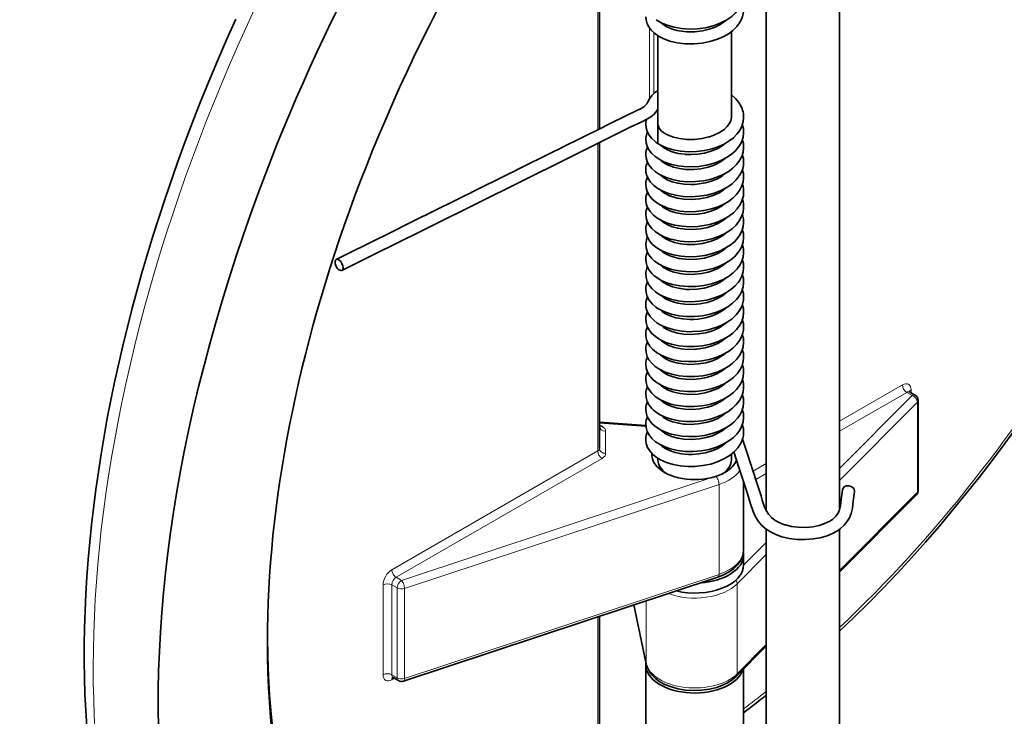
# Model space of a CAD drawing. Extents: x 60 to 778, y 256 to 905.
# Tile 9 of 12: x 618 to 699, y 733 to 790. Entities that reach past the tile are written whole.
import ezdxf

# ---------------------------------------------------------------- set-up
doc = ezdxf.new("R2010")
doc.units = 0

msp = doc.modelspace()

# ---------------------------------------------------------------- linework, layer by layer
at = {"color": 7, "lineweight": 35}
for p, q in [((679.154, 750.011), (679.154, 826.981)), ((665.537, 811.826), (665.537, 781.187)), ((685.154, 750.092), (685.154, 810.766)), ((665.537, 780.071), (665.537, 755.085)), ((679.154, 714.877), (679.154, 748.495)), ((685.154, 714.877), (685.154, 748.475)), ((649.514, 736.071), (675.212, 744.572)), ((665.537, 741.372), (665.537, 726.607)), ((669.315, 737.411), (669.315, 718.019)), ((677.315, 737.075), (677.315, 718.019))]:
    msp.add_line(p, q, dxfattribs=at)
at = {"color": 7, "lineweight": 13}
for p, q in [((665.391, 811.634), (665.391, 781.114)), ((665.391, 779.999), (665.391, 754.881)), ((665.391, 754.881), (648.566, 745.167)), ((665.744, 754.268), (648.92, 744.555)), ((675.055, 752.804), (649.357, 744.303)), ((675.304, 752.145), (649.605, 743.644)), ((649.605, 736.296), (675.304, 744.796)), ((665.391, 741.323), (665.391, 726.403))]:
    msp.add_line(p, q, dxfattribs=at)
at = {"color": 7, "lineweight": 13, "ltscale": 0.288326}
msp.add_line((669.633, 789.409), (669.633, 783.643), dxfattribs=at)
at = {"color": 7, "lineweight": 13, "ltscale": 0.247694}
msp.add_line((669.987, 789.029), (669.987, 784.075), dxfattribs=at)
at = {"color": 7, "lineweight": 35, "ltscale": 0.439993}
msp.add_line((670.315, 779.988), (670.315, 788.788), dxfattribs=at)
at = {"color": 7, "lineweight": 35, "ltscale": 0.349356}
msp.add_line((676.315, 782.148), (676.315, 789.135), dxfattribs=at)
at = {"color": 7, "lineweight": 35, "ltscale": 0.219422}
msp.add_line((662.863, 778.744), (666.795, 780.694), dxfattribs=at)
at = {"color": 7, "lineweight": 35, "ltscale": 0.205225}
msp.add_line((659.186, 776.92), (662.863, 778.744), dxfattribs=at)
at = {"color": 7, "lineweight": 35, "ltscale": 0.205226}
msp.add_line((655.509, 775.096), (659.186, 776.92), dxfattribs=at)
at = {"color": 7, "lineweight": 35, "ltscale": 0.205233}
msp.add_line((651.832, 773.272), (655.509, 775.096), dxfattribs=at)
at = {"color": 7, "lineweight": 35, "ltscale": 0.20523}
msp.add_line((648.155, 771.448), (651.832, 773.272), dxfattribs=at)
at = {"color": 7, "lineweight": 35, "ltscale": 0.00208}
msp.add_line((669.434, 772.317), (669.45, 772.356), dxfattribs=at)
at = {"color": 7, "lineweight": 35, "ltscale": 0.205228}
msp.add_line((644.034, 770.52), (647.711, 772.344), dxfattribs=at)
at = {"color": 7, "lineweight": 35, "ltscale": 0.001805}
msp.add_line((677.315, 762.536), (677.315, 762.5), dxfattribs=at)
at = {"color": 7, "lineweight": 35, "ltscale": 0.001939}
msp.add_line((675.853, 760.43), (675.825, 760.404), dxfattribs=at)
at = {"color": 7, "lineweight": 13, "ltscale": 0.296283}
msp.add_line((690.286, 760.272), (685.154, 757.31), dxfattribs=at)
at = {"color": 7, "lineweight": 13, "ltscale": 0.316696}
msp.add_line((690.639, 759.66), (685.154, 756.493), dxfattribs=at)
at = {"color": 7, "lineweight": 13, "ltscale": 0.025213}
msp.add_line((691.076, 759.408), (690.639, 759.66), dxfattribs=at)
at = {"color": 7, "lineweight": 35, "ltscale": 0.025214}
for p, q in [((691.326, 759.433), (690.889, 759.685)), ((649.107, 736.113), (648.67, 736.365))]:
    msp.add_line(p, q, dxfattribs=at)
at = {"color": 7, "lineweight": 13, "ltscale": 0.011957}
for p, q in [((690.993, 759.864), (690.993, 759.625)), ((665.537, 757.007), (665.744, 756.887)), ((648.773, 736.305), (648.566, 736.186))]:
    msp.add_line(p, q, dxfattribs=at)
at = {"color": 7, "lineweight": 13, "ltscale": 0.420362}
msp.add_line((685.154, 753.44), (691.076, 759.408), dxfattribs=at)
at = {"color": 7, "lineweight": 13, "ltscale": 0.451157}
msp.add_line((685.154, 752.452), (691.51, 758.856), dxfattribs=at)
at = {"color": 7, "lineweight": 13, "ltscale": 0.367424}
for p, q in [((691.51, 758.856), (691.51, 751.508)), ((675.304, 744.796), (675.304, 752.145)), ((649.003, 743.69), (649.003, 736.342)), ((649.605, 743.644), (649.605, 736.296))]:
    msp.add_line(p, q, dxfattribs=at)
at = {"color": 7, "lineweight": 35, "ltscale": 0.367422}
msp.add_line((691.576, 759), (691.576, 751.651), dxfattribs=at)
at = {"color": 7, "lineweight": 35, "ltscale": 0.189496}
msp.add_line((665.537, 757.227), (669.318, 756.964), dxfattribs=at)
at = {"color": 7, "lineweight": 13, "ltscale": 0.189915}
msp.add_line((665.537, 757.134), (669.326, 756.87), dxfattribs=at)
at = {"color": 7, "lineweight": 13, "ltscale": 0.090105}
msp.add_line((666.037, 754.677), (666.037, 756.479), dxfattribs=at)
at = {"color": 7, "lineweight": 35, "ltscale": 0.005986}
msp.add_line((670.315, 754.149), (670.315, 754.268), dxfattribs=at)
at = {"color": 7, "lineweight": 35, "ltscale": 0.023232}
msp.add_line((676.315, 754.149), (676.315, 754.613), dxfattribs=at)
at = {"color": 7, "lineweight": 13, "ltscale": 0.061798}
msp.add_line((679.154, 753.846), (678.084, 753.228), dxfattribs=at)
at = {"color": 7, "lineweight": 35, "ltscale": 0.278737}
msp.add_line((677.315, 746.8), (677.315, 752.375), dxfattribs=at)
at = {"color": 7, "lineweight": 13, "ltscale": 0.048507}
msp.add_line((679.154, 753.029), (678.314, 752.544), dxfattribs=at)
at = {"color": 7, "lineweight": 13, "ltscale": 0.006614}
msp.add_line((677.43, 752.034), (677.315, 751.967), dxfattribs=at)
at = {"color": 7, "lineweight": 13, "ltscale": 0.451156}
msp.add_line((685.154, 745.103), (691.51, 751.508), dxfattribs=at)
at = {"color": 7, "lineweight": 35, "ltscale": 0.445554}
msp.add_line((685.154, 744.974), (691.431, 751.299), dxfattribs=at)
at = {"color": 7, "lineweight": 13, "ltscale": 0.130562}
msp.add_line((677.315, 745.541), (679.154, 747.394), dxfattribs=at)
at = {"color": 7, "lineweight": 13, "ltscale": 0.168098}
msp.add_line((676.786, 744.019), (679.154, 746.406), dxfattribs=at)
at = {"color": 7, "lineweight": 35, "ltscale": 0.040825}
msp.add_line((677.315, 745.576), (677.315, 746.392), dxfattribs=at)
at = {"color": 7, "lineweight": 13, "ltscale": 0.025214}
msp.add_line((649.357, 744.303), (648.92, 744.555), dxfattribs=at)
at = {"color": 7, "lineweight": 13, "ltscale": 0.367422}
for p, q in [((647.859, 743.943), (647.859, 736.594)), ((648.566, 743.943), (648.566, 736.594)), ((676.786, 736.671), (676.786, 744.019))]:
    msp.add_line(p, q, dxfattribs=at)
at = {"color": 7, "lineweight": 13, "ltscale": 0.025216}
msp.add_line((649.003, 743.69), (648.566, 743.943), dxfattribs=at)
at = {"color": 7, "lineweight": 13, "ltscale": 0.254437}
msp.add_line((669.344, 737.542), (669.344, 742.631), dxfattribs=at)
at = {"color": 7, "lineweight": 35, "ltscale": 0.246472}
msp.add_line((668.343, 742.3), (669.351, 737.475), dxfattribs=at)
at = {"color": 7, "lineweight": 13, "ltscale": 0.24313}
msp.add_line((668.35, 742.302), (669.344, 737.542), dxfattribs=at)
at = {"color": 7, "lineweight": 35, "ltscale": 0.1737}
msp.add_line((676.707, 736.462), (679.154, 738.928), dxfattribs=at)
at = {"color": 7, "lineweight": 13, "ltscale": 0.168097}
msp.add_line((676.786, 736.671), (679.154, 739.057), dxfattribs=at)
at = {"color": 7, "lineweight": 13, "ltscale": 0.025217}
msp.add_line((649.003, 736.342), (648.566, 736.594), dxfattribs=at)
at = {"color": 7, "lineweight": 35}
for points in [[(674.92, 789.64), (675.448, 789.842), (675.944, 790.101), (676.341, 790.377), (676.657, 790.664), (676.927, 790.994), (677.129, 791.347), (677.256, 791.705), (677.311, 792.054), (677.314, 792.104)], [(635.826, 790.15), (635.067, 788.457), (634.33, 786.759), (633.614, 785.056), (632.921, 783.35), (632.25, 781.641), (631.603, 779.93)], [(669.317, 790.353), (669.339, 790.089), (669.427, 789.779), (669.561, 789.517), (669.757, 789.254), (670.026, 788.996), (670.349, 788.766), (670.794, 788.535), (671.295, 788.352), (671.887, 788.212), (672.515, 788.134), (672.622, 788.128)], [(670.174, 790.107), (670.583, 789.86), (671.068, 789.652), (671.638, 789.487), (672.251, 789.383), (672.891, 789.343), (673.544, 789.366), (674.192, 789.455), (674.716, 789.578), (674.919, 789.64)], [(670.537, 789.884), (670.747, 789.702), (671.033, 789.528), (671.411, 789.366), (671.87, 789.235), (672.452, 789.143), (672.677, 789.126)], [(672.622, 788.128), (673.273, 788.124), (673.926, 788.186), (674.563, 788.313), (675.17, 788.503), (675.709, 788.744), (676.122, 788.992), (676.426, 789.223), (676.752, 789.545), (676.909, 789.744), (676.949, 789.803), (676.983, 789.867)], [(672.677, 789.126), (673.322, 789.128), (673.952, 789.203), (674.493, 789.33), (674.987, 789.507), (675.401, 789.718), (675.755, 789.965), (675.849, 790.048)], [(669.462, 783.332), (669.632, 783.64), (669.827, 783.91), (670.039, 784.122), (670.315, 784.325)], [(676.315, 783.975), (676.661, 783.662), (676.92, 783.347), (677.113, 783.018), (677.198, 782.813), (677.226, 782.718)], [(666.35, 781.589), (667.737, 782.282), (668.534, 782.658), (668.955, 782.864), (669.161, 782.987), (669.407, 783.234), (669.467, 783.329)], [(666.795, 780.694), (668.049, 781.321), (669.006, 781.774), (669.467, 782.004), (669.739, 782.171), (669.982, 782.367), (670.153, 782.556), (670.314, 782.805)], [(676.315, 782.125), (676.27, 781.867), (676.158, 781.62), (675.975, 781.374), (675.713, 781.131), (675.343, 780.883), (674.883, 780.664), (674.601, 780.563), (674.517, 780.537), (674.477, 780.521)], [(677.314, 782.095), (677.279, 781.782), (677.165, 781.404), (676.992, 781.067), (676.769, 780.763), (676.476, 780.466), (676.14, 780.203), (675.717, 779.949), (675.199, 779.714), (674.754, 779.565)], [(662.419, 779.64), (665.729, 781.282), (666.197, 781.514), (666.353, 781.589)], [(669.318, 781.584), (669.341, 781.28), (669.432, 780.969), (669.586, 780.679), (669.804, 780.403), (670.059, 780.17)], [(670.318, 781.555), (670.349, 781.369), (670.453, 781.183), (670.644, 780.983), (670.682, 780.951)], [(674.475, 780.525), (673.934, 780.4), (673.307, 780.327), (672.664, 780.326), (672.084, 780.392), (671.573, 780.512), (671.157, 780.668), (670.868, 780.821), (670.74, 780.908), (670.683, 780.948)], [(677.315, 780.871), (677.272, 780.523), (677.161, 780.168), (676.994, 779.845), (676.909, 779.718)], [(623.638, 732.37), (623.558, 733.683), (623.498, 735.008), (623.459, 736.344), (623.441, 737.692), (623.443, 739.052), (623.465, 740.421), (623.509, 741.801), (623.572, 743.191), (623.656, 744.59), (623.761, 745.999), (624.031, 748.841), (624.381, 751.714), (624.812, 754.616), (625.323, 757.542), (625.912, 760.49), (626.579, 763.455), (627.324, 766.435), (628.145, 769.426), (629.041, 772.424), (630.011, 775.427), (631.054, 778.429), (631.603, 779.93)], [(658.742, 777.816), (661.806, 779.336), (662.266, 779.564), (662.422, 779.64)], [(669.318, 780.359), (669.341, 780.056), (669.433, 779.744), (669.586, 779.454), (669.781, 779.204), (670.083, 778.927), (670.407, 778.707), (670.806, 778.505), (671.34, 778.314), (671.935, 778.178), (672.458, 778.113)], [(674.754, 779.565), (674.125, 779.418), (673.475, 779.336), (672.822, 779.319), (672.183, 779.366), (671.572, 779.477), (671.006, 779.649), (670.585, 779.834), (670.18, 780.078), (670.059, 780.17)], [(670.537, 779.86), (670.771, 779.661), (671.081, 779.479), (671.474, 779.319), (671.972, 779.188), (672.539, 779.11)], [(676.909, 779.718), (676.641, 779.397), (676.298, 779.093), (675.926, 778.841), (675.452, 778.594), (674.914, 778.389), (674.294, 778.226), (673.649, 778.127), (672.996, 778.092), (672.458, 778.113)], [(675.847, 780.02), (675.525, 779.769), (675.109, 779.537), (674.647, 779.353), (674.116, 779.21), (673.564, 779.123), (673.001, 779.092), (672.722, 779.098), (672.537, 779.106)], [(677.315, 779.646), (677.272, 779.293), (677.16, 778.94), (676.99, 778.614), (676.753, 778.295), (676.425, 777.971), (676.038, 777.685), (675.592, 777.435), (675.268, 777.291)], [(669.318, 779.135), (669.341, 778.831), (669.433, 778.519), (669.58, 778.24), (669.808, 777.951), (670.111, 777.68), (670.435, 777.466)], [(675.843, 778.791), (675.518, 778.54), (675.126, 778.321), (674.974, 778.252), (674.935, 778.236), (674.897, 778.216)], [(670.534, 778.638), (670.77, 778.437), (670.934, 778.333)], [(674.896, 778.219), (674.406, 778.055), (673.806, 777.929), (673.233, 777.873), (672.592, 777.881), (672.068, 777.945), (671.583, 778.06), (671.108, 778.242), (670.989, 778.302), (670.932, 778.329)], [(655.065, 775.992), (658.129, 777.512), (658.589, 777.74), (658.745, 777.816)], [(673.016, 775.643), (672.371, 775.671), (671.75, 775.763), (671.17, 775.917), (670.726, 776.092), (670.302, 776.323), (669.99, 776.553), (669.711, 776.836), (669.506, 777.14), (669.383, 777.435), (669.347, 777.579)], [(675.268, 777.291), (674.67, 777.091), (674.038, 776.953), (673.388, 776.88), (672.736, 776.872), (672.099, 776.928), (671.494, 777.047), (670.977, 777.211), (670.51, 777.424), (670.435, 777.466)], [(673.01, 776.643), (672.461, 776.667), (671.926, 776.748), (671.471, 776.871), (671.074, 777.033), (670.755, 777.223), (670.539, 777.408)], [(675.845, 777.568), (675.552, 777.337), (675.175, 777.119), (674.737, 776.935), (674.213, 776.782), (673.67, 776.686), (673.293, 776.652), (673.104, 776.644), (673.01, 776.639)], [(677.137, 777.662), (676.958, 777.338), (676.707, 777.017), (676.368, 776.699), (675.953, 776.407), (675.454, 776.146), (674.917, 775.94), (674.313, 775.78), (673.669, 775.679), (673.016, 775.643)], [(677.315, 777.196), (677.273, 776.848), (677.173, 776.521), (676.989, 776.161), (676.744, 775.833), (676.458, 775.549), (676.073, 775.258), (675.749, 775.065)], [(669.319, 776.685), (669.342, 776.382), (669.433, 776.07), (669.587, 775.78), (669.826, 775.482), (670.113, 775.229), (670.492, 774.985), (670.865, 774.806)], [(651.388, 774.168), (654.452, 775.688), (654.912, 775.916), (655.068, 775.992)], [(670.539, 776.184), (670.766, 775.991), (671.085, 775.803), (671.249, 775.729)], [(675.277, 775.947), (674.812, 775.737), (674.318, 775.583), (673.712, 775.466), (673.066, 775.418), (672.431, 775.445), (671.919, 775.525), (671.42, 775.664), (671.305, 775.707), (671.247, 775.726)], [(677.278, 775.645), (677.181, 775.316), (677.025, 774.996), (676.782, 774.653), (676.475, 774.339), (676.076, 774.035), (675.655, 773.791), (675.153, 773.572), (674.547, 773.384), (673.91, 773.259), (673.585, 773.221)], [(675.866, 776.362), (675.544, 776.107), (675.361, 775.993), (675.305, 775.962), (675.278, 775.943)], [(673.493, 774.217), (672.84, 774.195), (672.296, 774.236), (671.793, 774.329), (671.338, 774.469), (670.958, 774.645), (670.692, 774.821), (670.513, 774.988)], [(675.749, 775.065), (675.228, 774.826), (674.691, 774.647), (674.059, 774.507), (673.409, 774.432), (672.757, 774.421), (672.12, 774.476), (671.514, 774.593), (671.043, 774.737), (670.865, 774.806)], [(675.845, 775.118), (675.518, 774.865), (675.133, 774.649), (674.648, 774.455), (674.1, 774.307), (673.723, 774.243), (673.57, 774.224), (673.493, 774.213)], [(647.714, 772.344), (648.17, 772.572), (650.315, 773.636), (651.081, 774.016), (651.391, 774.168)], [(669.319, 774.236), (669.344, 773.92), (669.433, 773.621), (669.587, 773.33), (669.805, 773.055), (670.095, 772.794), (670.437, 772.566), (670.882, 772.35), (671.34, 772.19)], [(673.585, 773.221), (672.932, 773.193), (672.289, 773.23), (671.672, 773.33), (671.098, 773.492), (670.648, 773.679), (670.227, 773.922), (669.938, 774.15), (669.672, 774.437), (669.483, 774.735)], [(677.316, 774.746), (677.271, 774.386), (677.152, 774.02), (676.958, 773.663), (676.698, 773.333), (676.368, 773.024), (676.182, 772.883)], [(670.538, 773.736), (670.748, 773.554), (671.065, 773.364), (671.469, 773.198), (671.619, 773.15)], [(675.604, 773.699), (675.254, 773.485), (674.849, 773.302), (674.355, 773.143), (673.822, 773.033), (673.177, 772.972), (672.538, 772.986), (671.928, 773.073), (671.732, 773.12), (671.617, 773.147)], [(677.316, 773.522), (677.283, 773.223), (677.194, 772.9), (677.04, 772.571), (676.845, 772.281), (676.563, 771.97), (676.221, 771.686), (675.818, 771.429), (675.337, 771.196), (674.775, 770.997), (674.147, 770.848)], [(675.856, 773.903), (675.661, 773.74), (675.623, 773.713), (675.604, 773.696)], [(669.319, 773.011), (669.341, 772.707), (669.433, 772.396), (669.587, 772.105), (669.715, 771.933)], [(673.968, 771.832), (673.326, 771.754), (672.683, 771.751), (672.153, 771.807), (671.665, 771.913), (671.235, 772.061), (670.897, 772.231), (670.644, 772.411), (670.556, 772.492)], [(676.182, 772.883), (675.742, 772.612), (675.275, 772.395), (674.711, 772.203), (674.081, 772.061), (673.431, 771.984), (672.779, 771.971), (672.141, 772.023), (671.533, 772.138), (671.34, 772.19)], [(675.855, 772.678), (675.544, 772.433), (675.141, 772.203), (674.661, 772.009), (674.169, 771.873), (674.032, 771.844), (673.969, 771.828)], [(669.319, 771.786), (669.367, 772.119), (669.412, 772.262), (669.423, 772.29), (669.437, 772.314)], [(669.319, 771.786), (669.341, 771.483), (669.433, 771.171), (669.576, 770.898), (669.791, 770.62), (670.045, 770.383), (670.404, 770.136), (670.826, 769.923), (671.358, 769.735), (671.852, 769.62)], [(674.147, 770.848), (673.499, 770.764), (672.846, 770.745), (672.205, 770.79), (671.594, 770.899), (671.026, 771.069), (670.587, 771.26), (670.213, 771.483), (669.879, 771.755), (669.715, 771.933)], [(677.316, 772.297), (677.274, 771.953), (677.161, 771.591), (676.976, 771.242), (676.71, 770.897), (676.562, 770.745)], [(644.478, 769.624), (647.542, 771.144), (647.849, 771.296), (648.154, 771.452)], [(670.506, 771.321), (670.694, 771.145), (670.987, 770.955), (671.376, 770.781), (671.842, 770.643), (672.034, 770.603)], [(676.562, 770.745), (676.27, 770.498), (675.834, 770.214), (675.342, 769.973), (674.833, 769.79), (674.208, 769.635), (673.561, 769.545), (672.908, 769.519), (672.265, 769.558), (671.852, 769.62)], [(675.848, 771.447), (675.524, 771.195), (675.148, 770.983), (674.648, 770.78), (674.115, 770.637), (673.484, 770.542), (672.835, 770.52), (672.293, 770.562), (672.119, 770.588), (672.032, 770.599)], [(677.316, 771.072), (677.277, 770.744), (677.161, 770.367), (676.993, 770.044), (676.787, 769.761), (676.465, 769.432), (676.082, 769.141), (675.643, 768.887), (675.175, 768.682), (674.686, 768.522)], [(669.318, 770.562), (669.341, 770.258), (669.433, 769.947), (669.594, 769.646), (669.826, 769.36), (670.015, 769.184)], [(674.418, 769.486), (673.902, 769.371), (673.338, 769.306), (672.695, 769.301), (672.117, 769.364), (671.6, 769.482), (671.18, 769.635), (670.823, 769.828), (670.718, 769.902), (670.657, 769.948)], [(675.847, 770.221), (675.532, 769.975), (675.147, 769.757), (674.676, 769.565), (674.506, 769.511), (674.462, 769.498), (674.42, 769.482)], [(669.318, 769.337), (669.341, 769.033), (669.432, 768.723), (669.586, 768.432), (669.81, 768.151), (670.121, 767.875), (670.481, 767.643), (670.906, 767.441), (671.366, 767.284), (671.961, 767.151), (672.377, 767.097)], [(674.686, 768.522), (674.053, 768.383), (673.403, 768.308), (672.751, 768.298), (672.114, 768.353), (671.509, 768.47), (671.029, 768.618), (670.586, 768.812), (670.214, 769.033), (670.015, 769.184)], [(677.316, 769.848), (677.273, 769.5), (677.164, 769.149), (676.972, 768.786), (676.869, 768.64)], [(670.541, 768.833), (670.758, 768.648), (671.065, 768.465), (671.491, 768.291), (671.997, 768.161), (672.472, 768.093)], [(676.869, 768.64), (676.631, 768.364), (676.278, 768.055), (675.872, 767.786), (675.454, 767.573), (674.934, 767.373), (674.315, 767.207), (673.671, 767.106), (673.02, 767.069), (672.377, 767.097)], [(675.848, 768.997), (675.532, 768.751), (675.14, 768.529), (674.63, 768.325), (674.097, 768.183), (673.478, 768.092), (672.924, 768.069), (672.651, 768.079), (672.47, 768.089)], [(677.315, 768.623), (677.273, 768.275), (677.161, 767.917), (676.994, 767.596), (676.734, 767.25), (676.41, 766.936), (676.035, 766.661), (675.573, 766.404), (675.184, 766.236)], [(669.318, 768.112), (669.341, 767.809), (669.432, 767.498), (669.591, 767.2), (669.831, 766.905), (670.142, 766.634), (670.369, 766.483)], [(670.54, 767.61), (670.786, 767.404), (670.888, 767.338)], [(675.848, 767.773), (675.53, 767.525), (675.12, 767.295), (674.928, 767.21), (674.829, 767.167)], [(674.828, 767.171), (674.33, 767.013), (673.765, 766.9), (673.151, 766.847), (672.513, 766.864), (671.929, 766.95), (671.465, 767.075), (671.04, 767.253), (670.94, 767.307), (670.887, 767.334)], [(672.918, 764.62), (672.276, 764.658), (671.662, 764.76), (671.089, 764.923), (670.653, 765.104), (670.262, 765.326), (669.937, 765.578), (669.684, 765.847), (669.489, 766.149), (669.378, 766.427), (669.333, 766.627)], [(675.184, 766.236), (674.58, 766.045), (673.943, 765.916), (673.292, 765.852), (672.641, 765.853), (672.009, 765.919), (671.41, 766.047), (670.92, 766.211), (670.476, 766.421), (670.369, 766.483)], [(672.927, 765.62), (672.34, 765.657), (671.781, 765.758), (671.309, 765.907), (670.928, 766.089), (670.66, 766.274), (670.538, 766.387)], [(677.106, 766.572), (676.918, 766.258), (676.699, 765.986), (676.369, 765.677), (675.964, 765.392), (675.524, 765.155), (675.044, 764.96), (674.43, 764.783), (673.789, 764.67), (673.136, 764.622), (672.918, 764.62)], [(675.849, 766.549), (675.556, 766.318), (675.185, 766.102), (674.754, 765.919), (674.192, 765.755), (673.587, 765.653), (673.209, 765.625), (673.021, 765.62), (672.927, 765.616)], [(677.315, 766.173), (677.273, 765.826), (677.157, 765.461), (676.993, 765.145), (676.738, 764.806), (676.435, 764.508), (676.096, 764.251), (675.669, 764.002)], [(669.318, 765.662), (669.34, 765.359), (669.432, 765.049), (669.585, 764.758), (669.799, 764.488), (670.102, 764.215), (670.473, 763.973), (670.787, 763.817)], [(670.529, 765.172), (670.758, 764.974), (671.055, 764.796), (671.19, 764.732)], [(675.876, 765.35), (675.581, 765.111), (675.312, 764.944), (675.247, 764.909), (675.215, 764.889)], [(675.214, 764.892), (674.762, 764.697), (674.223, 764.537), (673.628, 764.433), (672.982, 764.395), (672.44, 764.422), (671.9, 764.506), (671.381, 764.655), (671.252, 764.706), (671.188, 764.728)], [(677.258, 764.536), (677.159, 764.24), (676.977, 763.897), (676.726, 763.567), (676.438, 763.286), (676.073, 763.012), (675.672, 762.779), (675.145, 762.548), (674.538, 762.36), (673.902, 762.236), (673.47, 762.189)], [(673.47, 762.189), (672.82, 762.172), (672.183, 762.22), (671.574, 762.33), (671.009, 762.502), (670.585, 762.688), (670.182, 762.931), (669.872, 763.188), (669.658, 763.431), (669.483, 763.71), (669.448, 763.785)], [(673.395, 763.186), (672.741, 763.175), (672.201, 763.227), (671.665, 763.34), (671.213, 763.497), (670.88, 763.668), (670.617, 763.861), (670.537, 763.938)], [(675.669, 764.002), (675.184, 763.787), (674.598, 763.6), (673.962, 763.469), (673.31, 763.403), (672.659, 763.403), (672.026, 763.466), (671.426, 763.593), (670.962, 763.745), (670.787, 763.817)], [(675.861, 764.111), (675.572, 763.88), (675.198, 763.659), (674.716, 763.456), (674.165, 763.299), (673.659, 763.212), (673.484, 763.193), (673.396, 763.182)], [(677.315, 763.725), (677.273, 763.38), (677.16, 763.02), (676.979, 762.675), (676.723, 762.34), (676.41, 762.038), (676.103, 761.808)], [(669.317, 763.213), (669.34, 762.91), (669.431, 762.599), (669.576, 762.323), (669.803, 762.034), (670.097, 761.769), (670.464, 761.528), (670.903, 761.318), (671.245, 761.196)], [(670.519, 762.733), (670.738, 762.538), (671.037, 762.355), (671.433, 762.187), (671.544, 762.151)], [(675.855, 762.882), (675.648, 762.71), (675.58, 762.661), (675.546, 762.634)], [(669.317, 761.988), (669.346, 761.65), (669.449, 761.332), (669.611, 761.045), (669.662, 760.975)], [(675.545, 762.637), (675.198, 762.435), (674.768, 762.25), (674.223, 762.088), (673.636, 761.985), (672.992, 761.946), (672.361, 761.981), (671.842, 762.07), (671.636, 762.123), (671.541, 762.147)], [(677.315, 762.5), (677.283, 762.202), (677.186, 761.86), (677.023, 761.523), (676.785, 761.186), (676.497, 760.889), (676.155, 760.618), (675.734, 760.362), (675.241, 760.135), (674.672, 759.946), (674.039, 759.808)], [(673.877, 760.794), (673.227, 760.726), (672.581, 760.735), (672.046, 760.803), (671.561, 760.921), (671.151, 761.075), (670.81, 761.263), (670.582, 761.444), (670.509, 761.519)], [(676.103, 761.808), (675.677, 761.557), (675.209, 761.347), (674.605, 761.153), (673.971, 761.021), (673.32, 760.955), (672.67, 760.953), (672.037, 761.015), (671.436, 761.141), (671.245, 761.196)], [(675.834, 761.637), (675.517, 761.394), (675.128, 761.176), (674.661, 760.988), (674.156, 760.848), (673.986, 760.813), (673.878, 760.79)], [(677.315, 761.275), (677.273, 760.928), (677.157, 760.563), (676.97, 760.213), (676.723, 759.89), (676.495, 759.662)], [(669.316, 760.764), (669.339, 760.461), (669.431, 760.15), (669.586, 759.857), (669.801, 759.586), (670.075, 759.337), (670.455, 759.084), (670.888, 758.875), (671.365, 758.711), (671.758, 758.615)], [(674.039, 759.808), (673.39, 759.734), (672.739, 759.725), (672.103, 759.781), (671.498, 759.9), (671.028, 760.045), (670.585, 760.239), (670.246, 760.438), (669.936, 760.679), (669.724, 760.897), (669.662, 760.975)], [(675.826, 760.406), (675.53, 760.178), (675.197, 759.985), (674.702, 759.777), (674.181, 759.629), (673.561, 759.527), (672.923, 759.496), (672.383, 759.529), (672.124, 759.564), (671.955, 759.592)], [(669.316, 759.539), (669.339, 759.236), (669.431, 758.925), (669.591, 758.625), (669.823, 758.338), (669.957, 758.21)], [(670.539, 760.261), (670.766, 760.069), (671.102, 759.873), (671.532, 759.705), (671.957, 759.595)], [(676.495, 759.662), (676.129, 759.376), (675.665, 759.101), (675.131, 758.869), (674.524, 758.682), (673.888, 758.56), (673.237, 758.501), (672.59, 758.508), (671.961, 758.578), (671.758, 758.615)], [(677.315, 760.051), (677.272, 759.703), (677.16, 759.346), (676.975, 758.996), (676.715, 758.657), (676.408, 758.362), (676.015, 758.076), (675.536, 757.813), (674.995, 757.596), (674.588, 757.474)], [(674.337, 758.442), (673.741, 758.324), (673.162, 758.274), (672.525, 758.29), (671.949, 758.372), (671.461, 758.503), (671.062, 758.668), (670.777, 758.836), (670.673, 758.914), (670.621, 758.956)], [(675.861, 759.213), (675.545, 758.963), (675.156, 758.74), (674.677, 758.544), (674.467, 758.478), (674.381, 758.453), (674.339, 758.438)], [(677.315, 758.826), (677.272, 758.479), (677.165, 758.133), (676.992, 757.798), (676.823, 757.56)], [(669.316, 758.314), (669.339, 758.011), (669.43, 757.701), (669.584, 757.411), (669.822, 757.115), (670.131, 756.845), (670.524, 756.596), (670.924, 756.411), (671.386, 756.255), (671.983, 756.125), (672.295, 756.083)], [(674.588, 757.474), (673.954, 757.345), (673.304, 757.28), (672.655, 757.279), (672.023, 757.343), (671.423, 757.47), (670.897, 757.646), (670.454, 757.859), (670.088, 758.102), (669.957, 758.21)], [(675.862, 757.99), (675.585, 757.766), (675.198, 757.537), (674.741, 757.341), (674.22, 757.188), (673.596, 757.081), (672.947, 757.047), (672.581, 757.061), (672.401, 757.073)], [(669.316, 757.089), (669.339, 756.786), (669.43, 756.475), (669.584, 756.185), (669.817, 755.895), (670.111, 755.634), (670.304, 755.5)], [(670.531, 757.819), (670.763, 757.621), (671.092, 757.429), (671.497, 757.267), (672.012, 757.135), (672.402, 757.077)], [(676.823, 757.56), (676.553, 757.267), (676.214, 756.987), (675.801, 756.724), (675.306, 756.487), (674.752, 756.294), (674.124, 756.148), (673.477, 756.066), (672.827, 756.048), (672.295, 756.083)], [(677.314, 757.601), (677.272, 757.254), (677.154, 756.884), (676.999, 756.585), (676.759, 756.259), (676.474, 755.97), (676.117, 755.693), (675.652, 755.421), (675.104, 755.184)], [(674.762, 756.124), (674.259, 755.973), (673.721, 755.872), (673.076, 755.823), (672.441, 755.848), (671.928, 755.927), (671.419, 756.068), (671.072, 756.214), (670.938, 756.285), (670.842, 756.339)], [(675.845, 756.749), (675.548, 756.516), (675.16, 756.293), (674.938, 756.193), (674.822, 756.146), (674.764, 756.121)], [(672.794, 753.6), (672.156, 753.65), (671.547, 753.764), (671.013, 753.927), (670.53, 754.143), (670.176, 754.362), (669.869, 754.618), (669.643, 754.876), (669.466, 755.17), (669.355, 755.483), (669.32, 755.7)], [(675.104, 755.184), (674.494, 755.001), (673.855, 754.881), (673.203, 754.826), (672.554, 754.836), (671.924, 754.91), (671.33, 755.047), (670.864, 755.211), (670.441, 755.417), (670.304, 755.5)], [(677.061, 755.467), (676.844, 755.137), (676.567, 754.831), (676.207, 754.533), (675.754, 754.25), (675.227, 754.007), (674.624, 753.809), (673.989, 753.676), (673.338, 753.607), (672.794, 753.6)], [(675.838, 755.519), (675.55, 755.293), (675.143, 755.06), (674.711, 754.881), (674.196, 754.733), (673.631, 754.636), (673.1, 754.599), (672.915, 754.598), (672.822, 754.596)], [(677.218, 755.828), (677.399, 755.344), (677.653, 754.523), (677.872, 753.848), (677.949, 753.623), (677.983, 753.511)], [(672.823, 754.599), (672.24, 754.648), (671.726, 754.75), (671.263, 754.903), (670.931, 755.065), (670.663, 755.247), (670.532, 755.37)], [(676.526, 754.792), (676.922, 753.536), (677.04, 753.191)], [(677.04, 753.191), (677.534, 751.715), (677.887, 750.565)], [(677.986, 753.514), (678.486, 752.022), (678.74, 751.202), (678.809, 750.97), (678.84, 750.853)], [(684.619, 749.324), (684.851, 749.539), (685.033, 749.794), (685.146, 750.067), (685.219, 750.386), (685.286, 750.927), (685.383, 751.7)], [(685.234, 748.535), (685.532, 748.802), (685.76, 749.076), (685.958, 749.407), (686.1, 749.766), (686.204, 750.213), (686.277, 750.784), (686.373, 751.558)], [(678.843, 750.856), (679.006, 750.358), (679.149, 750.019), (679.335, 749.709), (679.589, 749.429), (679.894, 749.199), (680.272, 748.996), (680.645, 748.853), (680.724, 748.828)], [(677.887, 750.565), (678.095, 749.939), (678.289, 749.504), (678.528, 749.119), (678.815, 748.786), (679.168, 748.484), (679.52, 748.257), (679.958, 748.042), (680.437, 747.87)], [(680.724, 748.828), (681.228, 748.708), (681.768, 748.641), (682.415, 748.633), (682.961, 748.687), (683.479, 748.794), (683.928, 748.941), (684.347, 749.142), (684.518, 749.249), (684.57, 749.286), (684.624, 749.322)], [(680.437, 747.87), (681.049, 747.724), (681.698, 747.643), (682.353, 747.63), (683.003, 747.683), (683.581, 747.789), (684.142, 747.953), (684.622, 748.155), (685.059, 748.408), (685.234, 748.535)], [(677.315, 746.8), (677.284, 746.477), (677.182, 746.141), (677.017, 745.826), (676.799, 745.541), (676.487, 745.245), (676.125, 744.989), (675.663, 744.747), (675.212, 744.572)], [(676.707, 736.462), (676.38, 736.18), (676.003, 735.936), (675.583, 735.73), (675.125, 735.563), (674.514, 735.41), (673.871, 735.322), (673.215, 735.299), (672.561, 735.342), (671.927, 735.45), (671.327, 735.622), (670.883, 735.804), (670.478, 736.025), (670.119, 736.283), (669.837, 736.554), (669.626, 736.826), (669.477, 737.093), (669.374, 737.377), (669.351, 737.475)]]:
    msp.add_lwpolyline(points, dxfattribs=at)
for centre, radius, start, end in [((675.373, 782.149), 1.942, 358.41544, 17.12662), ((670.799, 781.539), 1.482, 163.65051, 178.24548), ((675.373, 780.925), 1.942, 358.40887, 18.47244), ((670.545, 780.328), 1.227, 174.70199, 178.50775), ((670.841, 780.306), 1.525, 155.8796, 174.88202), ((670.828, 779.085), 1.51, 155.82006, 178.10643), ((675.373, 779.7), 1.943, 358.4101, 18.45661), ((675.374, 778.475), 1.942, 358.41087, 18.45922), ((670.83, 777.86), 1.512, 155.82138, 178.10551), ((675.332, 778.487), 1.985, 335.42005, 358.07839), ((670.782, 777.867), 1.464, 178.3345, 191.35906), ((670.83, 776.635), 1.513, 155.82052, 178.08705), ((675.373, 777.25), 1.943, 358.40344, 18.45725), ((675.372, 776.025), 1.945, 358.42081, 18.46775), ((670.83, 775.41), 1.512, 155.81538, 178.08949), ((675.393, 776.029), 1.923, 348.49993, 358.28463), ((670.832, 775.424), 1.514, 178.61409, 207.07395), ((670.829, 774.186), 1.511, 155.82786, 178.09515), ((675.375, 774.8), 1.942, 358.41286, 18.47238), ((675.372, 773.576), 1.945, 2.02487, 18.46445), ((670.829, 772.961), 1.511, 155.7817, 178.09075), ((675.411, 773.578), 1.906, 358.29706, 2.02122), ((675.375, 772.351), 1.941, 358.41112, 18.45982), ((676.551, 771.507), 0.705, 10.34866, 19.41927), ((675.387, 771.127), 1.93, 358.36862, 15.30511), ((670.826, 770.512), 1.509, 155.76248, 178.10601), ((671.557, 771.036), 1.41, 223.9476, 230.30151), ((675.373, 769.901), 1.943, 358.43183, 18.45366), ((670.559, 769.307), 1.241, 172.1191, 178.63068), ((670.848, 769.281), 1.531, 155.88518, 172.55562), ((675.376, 768.676), 1.94, 358.40865, 18.4876), ((670.825, 768.063), 1.508, 155.76666, 178.10811), ((675.377, 767.452), 1.939, 358.41033, 18.48386), ((670.774, 766.845), 1.457, 178.30844, 188.59005), ((670.826, 766.837), 1.509, 155.74869, 178.08743), ((675.318, 767.468), 1.999, 333.38162, 357.99161), ((675.377, 766.227), 1.939, 358.41114, 18.47894), ((670.826, 765.612), 1.509, 155.77207, 178.09176), ((675.376, 765.002), 1.94, 358.42133, 18.47684), ((670.824, 764.389), 1.507, 155.73508, 178.11131), ((670.819, 764.4), 1.502, 178.55487, 204.16512), ((675.375, 763.777), 1.94, 358.4409, 18.46767), ((675.387, 765.007), 1.929, 345.87548, 358.26681), ((670.825, 763.164), 1.509, 155.75296, 178.11131), ((675.372, 762.552), 1.944, 359.51386, 18.46473), ((670.826, 761.938), 1.51, 155.75524, 178.09472), ((675.376, 761.328), 1.939, 358.42121, 18.4839), ((670.819, 760.715), 1.503, 155.71961, 178.12689), ((676.021, 760.303), 1.265, 10.42407, 19.19548), ((675.398, 760.105), 1.918, 358.36419, 12.93457), ((670.823, 759.49), 1.508, 155.76567, 178.11154), ((675.379, 758.879), 1.936, 358.41379, 18.49356), ((690.954, 759.805), 0.136, 210.68545, 241.75616), ((670.855, 758.255), 1.541, 155.90873, 170.19444), ((671.499, 759.957), 1.33, 222.52182, 228.61973), ((691.076, 759), 0.5, 359.99984, 60), ((670.578, 758.288), 1.262, 169.616, 178.77986), ((675.378, 757.655), 1.937, 358.40997, 18.48799), ((670.825, 757.039), 1.51, 155.75227, 178.09565), ((665.673, 756.883), 0.136, 178.23741, 209.33409), ((670.821, 755.815), 1.506, 155.7263, 178.10493), ((671.714, 757.743), 1.649, 224.40923, 238.09403), ((675.379, 756.43), 1.936, 358.42014, 18.50672), ((670.766, 755.822), 1.451, 178.30714, 184.84947), ((686.044, 751.605), 0.332, 351.87033, 358.46631), ((691.076, 751.651), 0.5, 315.21729, 359.99984), ((648.598, 736.249), 0.136, 58.26351, 89.26983), ((649.357, 736.546), 0.5, 240, 288.30376), ((624.094, 803.814), 88.192, 307.1186, 308.63208)]:
    msp.add_arc(centre, radius, start, end, dxfattribs=at)
at = {"color": 7, "lineweight": 13}
for centre, major_axis, ratio, start_param, end_param in [((651.041, 799.26), (47.5, 82.272), 0.57735, 0.898543, 3.141611), ((652.809, 798.24), (46.25, 80.107), 0.57735, 0.964736, 3.488163), ((652.809, 798.24), (44.75, 77.509), 0.57735, 0.970816, 3.378489), ((654.577, 797.219), (43.5, 75.344), 0.57735, 0.970816, 3.141547), ((691.346, 775.99), (47.5, 82.272), 0.57735, 0.898543, 3.141636), ((669.426, 788.646), (36.8, 63.74), 0.57735, 4.234001, 6.07578), ((690.286, 759.456), (0.5, 0.866), 0.57735, 5.497787, 7.068583), ((690.639, 760.068), (0.25, -0.433), 0.57735, 3.926991, 5.497787), ((690.639, 759.252), (-0.25, -0.433), 0.57735, 3.141593, 3.926991), ((691.346, 759.66), (0.5, 0), 0.57735, 2.356194, 2.961423), ((691.076, 759), (-0.25, -0.433), 0.57735, 3.141593, 3.926991), ((691.076, 759), (-0.355, 0.352), 0.708452, 3.754367, 5.325164), ((691.076, 759), (-0.5, 0), 0.57735, 2.621298, 3.141927), ((666.037, 756.887), (-0.5, 0), 0.816497, 0, 1.570796), ((665.744, 757.295), (-0.25, -0.433), 0.57735, 0.158889, 0.785398), ((665.037, 756.479), (1, 0), 0.57735, 6.283185, 7.068584), ((665.037, 755.085), (0.5, 0), 0.57735, 5.497787, 6.283185), ((665.744, 754.677), (-0.25, 0.433), 0.57735, 0.785398, 2.356194), ((666.037, 755.085), (-0.5, 0), 0.816497, 6.283185, 7.853982), ((665.037, 754.677), (1, 0), 0.57735, 5.497787, 6.283185), ((673.315, 754.149), (4, 0), 0.57735, 5.232684, 5.891992), ((675.055, 752.395), (-0.157, 0.475), 0.40591, 4.0286, 5.599397), ((691.076, 751.651), (0.355, -0.352), 0.708452, 6.283143, 6.89596), ((691.076, 751.651), (-0.5, 0), 0.57735, 2.621298, 3.141927), ((673.315, 746.8), (4, 0), 0.57735, 5.232684, 6.283172), ((648.566, 744.351), (-0.5, -0.866), 0.57735, 3.92699, 5.497787), ((648.92, 744.963), (-0.25, 0.433), 0.57735, 0.785398, 2.356195), ((648.92, 744.147), (0.25, 0.433), 0.57735, 0.785398, 2.356194), ((649.357, 743.895), (0.25, 0.433), 0.57735, 0.785398, 2.356194), ((649.357, 743.895), (-0.157, 0.475), 0.40591, 4.0286, 5.599397), ((675.055, 745.047), (-0.157, 0.475), 0.40591, 3.141546, 4.0286), ((676.352, 744.163), (-0.355, 0.352), 0.708452, 3.754367, 4.47672), ((648.213, 743.738), (-0.5, 0), 0.57735, 3.926991, 5.497787), ((649.357, 743.895), (0.5, 0), 0.57735, 3.926991, 5.232684), ((673.315, 745.167), (4, 0), 0.57735, 4.139115, 5.76289), ((669.84, 737.577), (-0.489, -0.102), 0.810624, 6.115468, 6.283231), ((673.315, 737.819), (4, 0), 0.57735, 3.261599, 5.76289), ((648.213, 736.39), (-0.5, 0), 0.57735, 3.926991, 5.497787), ((648.566, 737.002), (-0.5, -0.866), 0.57735, 5.497787, 7.068583), ((648.92, 736.798), (-0.25, -0.433), 0.57735, 5.497787, 6.283185), ((648.92, 735.982), (0.25, -0.433), 0.57735, 3.321775, 3.926991), ((649.357, 736.546), (0.5, 0), 0.57735, 3.926991, 5.232684), ((649.357, 736.546), (0.25, 0.433), 0.57735, 2.356194, 3.141593), ((649.357, 736.546), (-0.157, 0.475), 0.40591, 3.141584, 4.0286), ((676.352, 736.814), (0.355, -0.352), 0.708452, 0.000003, 0.612775), ((669.426, 788.646), (36.8, 63.74), 0.57735, 4.079165, 4.115017)]:
    msp.add_ellipse(centre, major_axis=major_axis, ratio=ratio, start_param=start_param, end_param=end_param, dxfattribs=at)
at = {"color": 7, "lineweight": 35}
for centre, major_axis, ratio, start_param, end_param in [((696.65, 772.928), (47.5, 82.272), 0.57735, 0.000018, 1.856194), ((696.65, 772.928), (47.5, 82.272), 0.57735, 3.141611, 6.283204), ((696.65, 772.928), (41.188, 71.339), 0.57735, 2.355993, 7.068816), ((695.943, 773.336), (40.688, 70.473), 0.57735, 3.141611, 6.283204), ((696.65, 772.928), (41.188, 71.339), 0.57735, 0.78563, 1.856194), ((673.379, 790.974), (3.936, -0.038), 0.69627, 5.879735, 6.262856), ((669.08, 788.846), (-37.196, -64.427), 0.579037, 1.093991, 1.855393), ((696.65, 772.928), (47.5, 82.272), 0.57735, 1.856194, 3.141611), ((696.65, 772.928), (41.188, 71.339), 0.57735, 1.856194, 2.355993), ((644.256, 770.072), (0.222, -0.448), 0.532117, 3.141592, 3.970293), ((644.256, 770.072), (0.222, -0.448), 0.532117, 3.970293, 6.283214), ((644.256, 770.072), (0.222, -0.448), 0.532117, 0.000029, 3.141592), ((673.52, 756.433), (3.795, -0.001), 0.707158, 5.915174, 6.262464), ((673.315, 754.557), (3.5, 0), 0.57735, 3.087044, 3.926991), ((673.315, 754.149), (3, 0), 0.57735, 3.141593, 3.840096), ((673.315, 754.149), (3, 0), 0.57735, 5.581303, 6.283185), ((673.315, 754.557), (3.5, 0), 0.57735, 5.497787, 6.064955), ((673.315, 754.557), (3.5, 0), 0.57735, 3.926991, 5.497787), ((685.878, 751.629), (0.495, -0.071), 0.813728, 0.093876, 3.141555), ((673.315, 746.392), (4, 0), 0.57735, 4.828653, 6.283185), ((673.315, 746.392), (4, 0), 0.57735, 0, 0.08346), ((673.315, 745.576), (4, 0), 0.57735, 4.321348, 6.283185), ((695.943, 773.336), (40.688, 70.473), 0.57735, 2.362402, 3.141611), ((673.315, 737.411), (-4, 0), 0.57735, 6.206253, 6.283185), ((673.315, 737.411), (-4, 0), 0.57735, 0, 2.969701)]:
    msp.add_ellipse(centre, major_axis=major_axis, ratio=ratio, start_param=start_param, end_param=end_param, dxfattribs=at)

doc.saveas('drawing.dxf')
